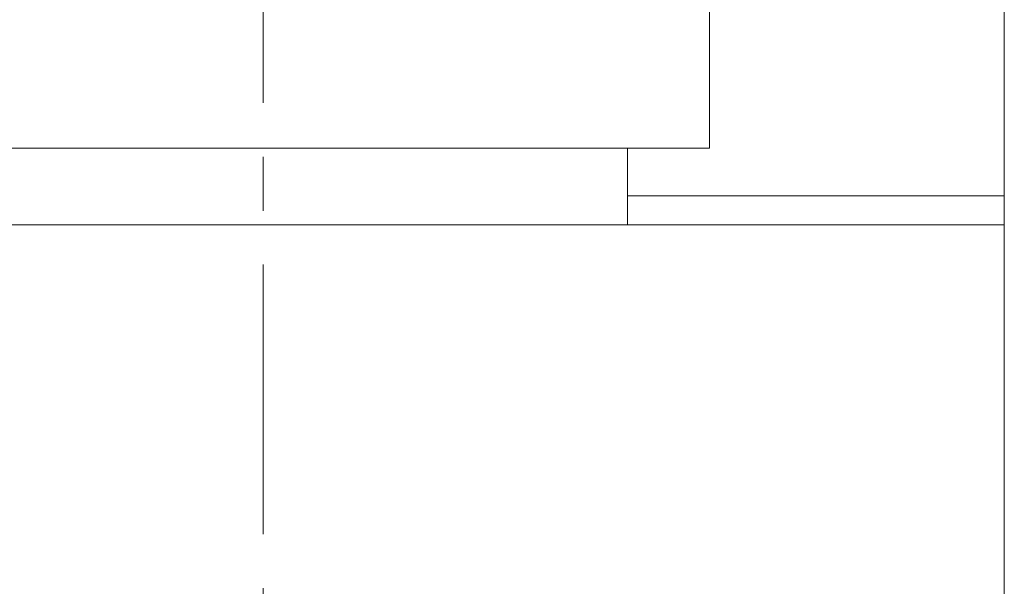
# Model space of a CAD drawing. Header units: inches. Extents: x 4 to 39.3, y 3.6 to 31.2.
# Tile 13 of 28: x 17.4 to 19.3, y 9.9 to 10.9. Entities that reach past the tile are written whole.
import ezdxf

# ---------------------------------------------------------------- set-up
doc = ezdxf.new("R2010")
doc.units = ezdxf.units.IN
doc.header["$MEASUREMENT"] = 0
doc.linetypes.add('CENTERX2', pattern=[0.8, 0.5, -0.1, 0.1, -0.1])

msp = doc.modelspace()

# ---------------------------------------------------------------- linework, layer by layer
at = {"color": 7, "linetype": 'CENTERX2', "lineweight": 0}
msp.add_line((17.8821, 3.5833), (17.8821, 11.9881), dxfattribs=at)
at = {"color": 7, "linetype": 'Continuous', "lineweight": 15}
for p, q in [((19.2571, 11.4573), (19.2571, 10.5573)), ((18.7101, 11.4494), (18.7101, 10.6994)), ((17.0581, 10.6994), (18.7101, 10.6994)), ((18.5582, 10.6994), (18.5582, 10.5573)), ((18.5582, 10.6108), (19.2571, 10.6108)), ((19.2571, 10.6108), (19.2571, 6.2898)), ((17.2061, 10.5573), (18.5582, 10.5573)), ((18.5582, 10.5573), (19.2571, 10.5573))]:
    msp.add_line(p, q, dxfattribs=at)

doc.saveas('drawing.dxf')
